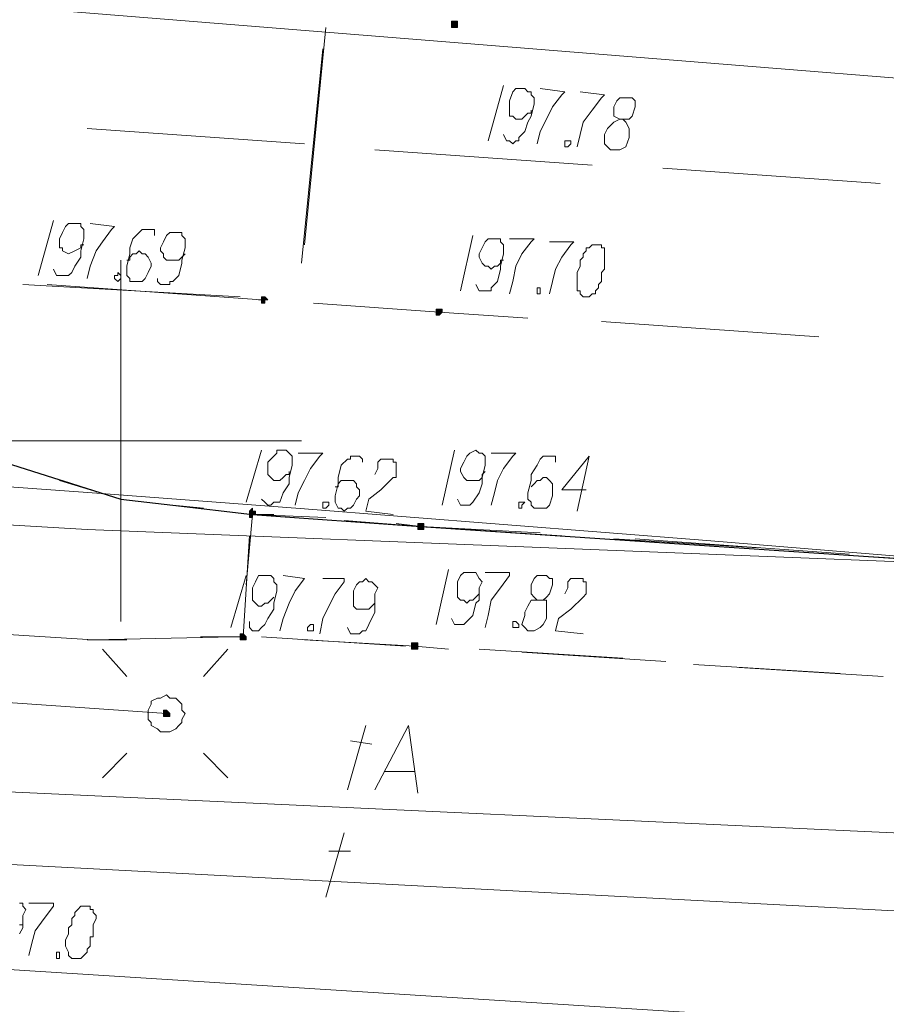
# Model space of a CAD drawing. Header units: metres. Extents: x 7431553 to 7432401, y 5544342 to 5544539.
# Tile 153 of 180: x 7432199 to 7432211, y 5544492 to 5544506. Entities that reach past the tile are written whole.
import ezdxf

# ---------------------------------------------------------------- set-up
doc = ezdxf.new("R2010")
doc.units = ezdxf.units.M
doc.header["$MEASUREMENT"] = 0
doc.layers.add('BG-PR90-PB-PZT-PZT01_2026_04_14$0$MAPA DCP', color=7, linetype='Continuous', lineweight=0)
doc.layers.add('PRIMETECH_XREF', color=7, linetype='Continuous', lineweight=5)

# ---------------------------------------------------------------- blocks, each defined once
blk = doc.blocks.new('BG-PR90-PB-PZT-PZT01_2026_04_14$0$Naddrwiną2025_v2klauzulap')
at = {"layer": 'BG-PR90-PB-PZT-PZT01_2026_04_14$0$MAPA DCP', "linetype": 'Continuous', "lineweight": 0, "transparency": 33554559}
for points in [[(7431656.587, 5544618.788), (7431656.587, 5544618.788), (7431656.587, 5544618.788), (7431656.63, 5544618.788), (7431656.63, 5544618.788), (7431656.63, 5544618.83), (7431656.63, 5544618.83), (7431656.63, 5544618.83), (7431656.63, 5544618.83), (7431656.63, 5544618.873), (7431656.587, 5544618.873), (7431656.587, 5544618.873), (7431656.587, 5544618.873), (7431656.587, 5544618.873), (7431656.545, 5544618.873), (7431656.545, 5544618.873), (7431656.545, 5544618.83), (7431656.545, 5544618.83), (7431656.545, 5544618.83), (7431656.545, 5544618.83), (7431656.545, 5544618.788), (7431656.545, 5544618.788), (7431656.545, 5544618.788)], [(7431660.567, 5544618.576), (7431660.567, 5544618.576), (7431660.567, 5544618.576), (7431660.609, 5544618.576), (7431660.609, 5544618.576), (7431660.609, 5544618.576), (7431660.609, 5544618.619), (7431660.609, 5544618.619), (7431660.609, 5544618.619), (7431660.609, 5544618.619), (7431660.567, 5544618.661), (7431660.567, 5544618.661), (7431660.567, 5544618.661), (7431660.567, 5544618.661), (7431660.524, 5544618.661), (7431660.524, 5544618.619), (7431660.524, 5544618.619), (7431660.524, 5544618.619), (7431660.524, 5544618.619), (7431660.524, 5544618.576), (7431660.524, 5544618.576), (7431660.524, 5544618.576), (7431660.524, 5544618.576)], [(7431663.53, 5544618.322), (7431663.53, 5544618.322), (7431663.53, 5544618.322), (7431663.572, 5544618.322), (7431663.572, 5544618.322), (7431663.572, 5544618.365), (7431663.572, 5544618.365), (7431663.572, 5544618.365), (7431663.572, 5544618.365), (7431663.572, 5544618.407), (7431663.53, 5544618.407), (7431663.53, 5544618.407), (7431663.53, 5544618.407), (7431663.53, 5544618.407), (7431663.488, 5544618.407), (7431663.488, 5544618.407), (7431663.488, 5544618.365), (7431663.488, 5544618.365), (7431663.488, 5544618.365), (7431663.488, 5544618.365), (7431663.488, 5544618.322), (7431663.488, 5544618.322), (7431663.488, 5544618.322)], [(7431665.181, 5544618.238), (7431665.181, 5544618.238), (7431665.181, 5544618.238), (7431665.223, 5544618.238), (7431665.223, 5544618.238), (7431665.223, 5544618.28), (7431665.223, 5544618.28), (7431665.223, 5544618.28), (7431665.223, 5544618.28), (7431665.223, 5544618.322), (7431665.181, 5544618.322), (7431665.181, 5544618.322), (7431665.181, 5544618.322), (7431665.181, 5544618.322), (7431665.139, 5544618.322), (7431665.139, 5544618.322), (7431665.139, 5544618.28), (7431665.139, 5544618.28), (7431665.139, 5544618.28), (7431665.139, 5544618.28), (7431665.139, 5544618.238), (7431665.139, 5544618.238), (7431665.139, 5544618.238)], [(7431660.397, 5544616.121), (7431660.397, 5544616.163), (7431660.44, 5544616.163), (7431660.44, 5544616.163), (7431660.44, 5544616.163), (7431660.44, 5544616.206), (7431660.44, 5544616.206), (7431660.44, 5544616.206), (7431660.44, 5544616.206), (7431660.397, 5544616.206), (7431660.397, 5544616.248), (7431660.397, 5544616.248), (7431660.397, 5544616.248), (7431660.355, 5544616.206), (7431660.355, 5544616.206), (7431660.355, 5544616.206), (7431660.355, 5544616.206), (7431660.355, 5544616.206), (7431660.355, 5544616.163), (7431660.355, 5544616.163), (7431660.355, 5544616.163), (7431660.355, 5544616.163), (7431660.397, 5544616.163), (7431660.397, 5544616.163)], [(7431663.361, 5544615.994), (7431663.361, 5544615.994), (7431663.361, 5544615.994), (7431663.361, 5544615.994), (7431663.361, 5544615.994), (7431663.403, 5544615.994), (7431663.403, 5544616.036), (7431663.403, 5544616.036), (7431663.361, 5544616.036), (7431663.361, 5544616.036), (7431663.361, 5544616.079), (7431663.361, 5544616.079), (7431663.361, 5544616.079), (7431663.318, 5544616.079), (7431663.318, 5544616.079), (7431663.318, 5544616.036), (7431663.318, 5544616.036), (7431663.318, 5544616.036), (7431663.276, 5544616.036), (7431663.318, 5544615.994), (7431663.318, 5544615.994), (7431663.318, 5544615.994), (7431663.318, 5544615.994), (7431663.318, 5544615.994), (7431663.318, 5544615.994)], [(7431665.054, 5544615.867), (7431665.054, 5544615.867), (7431665.096, 5544615.867), (7431665.096, 5544615.867), (7431665.096, 5544615.867), (7431665.096, 5544615.867), (7431665.096, 5544615.909), (7431665.096, 5544615.909), (7431665.096, 5544615.909), (7431665.096, 5544615.909), (7431665.096, 5544615.952), (7431665.054, 5544615.952), (7431665.054, 5544615.952), (7431665.054, 5544615.952), (7431665.054, 5544615.952), (7431665.012, 5544615.909), (7431665.012, 5544615.909), (7431665.012, 5544615.909), (7431665.012, 5544615.909), (7431665.012, 5544615.867), (7431665.012, 5544615.867), (7431665.012, 5544615.867)], [(7431666.07, 5544614.851), (7431666.07, 5544614.851), (7431666.07, 5544614.851), (7431666.07, 5544614.851), (7431666.112, 5544614.893), (7431666.112, 5544614.893), (7431666.112, 5544614.893), (7431666.112, 5544614.893), (7431666.155, 5544614.893), (7431666.155, 5544614.851), (7431666.155, 5544614.851), (7431666.155, 5544614.851), (7431666.155, 5544614.851), (7431666.155, 5544614.809), (7431666.155, 5544614.809), (7431666.155, 5544614.809), (7431666.155, 5544614.809), (7431666.155, 5544614.809), (7431666.112, 5544614.809), (7431666.112, 5544614.809), (7431666.112, 5544614.809), (7431666.112, 5544614.809), (7431666.07, 5544614.809), (7431666.07, 5544614.809), (7431666.07, 5544614.809)]]:
    blk.add_hatch(color=256, dxfattribs=at).paths.add_polyline_path(points)
at = {"layer": 'BG-PR90-PB-PZT-PZT01_2026_04_14$0$MAPA DCP', "color": 24, "linetype": 'Continuous', "lineweight": 18, "true_color": 0x9a3300, "transparency": 33554687}
for points in [[(7431660.778, 5544688.384), (7431658.492, 5544639.362), (7431656.037, 5544608.924), (7431653.92, 5544589.197)], [(7431658.577, 5544621.709), (7431658.789, 5544624.715)], [(7431658.323, 5544617.73), (7431658.535, 5544620.735)], [(7431658.027, 5544613.75), (7431658.238, 5544616.756)]]:
    blk.add_lwpolyline(points, dxfattribs=at)
at = {"layer": 'BG-PR90-PB-PZT-PZT01_2026_04_14$0$MAPA DCP', "color": 5, "linetype": 'Continuous', "lineweight": 18, "transparency": 33554687}
blk.add_lwpolyline([(7431667.552, 5544687.368), (7431667.467, 5544685.675), (7431667.086, 5544680.214), (7431666.536, 5544672.213), (7431665.689, 5544659.216), (7431665.35, 5544655.025), (7431664.842, 5544644.4), (7431664.461, 5544637.161), (7431664.123, 5544627.678), (7431663.572, 5544613.75), (7431663.445, 5544611.634), (7431663.953, 5544603.717), (7431664.419, 5544597.113), (7431664.123, 5544596.986), (7431663.361, 5544597.113), (7431664.461, 5544596.859), (7431664.885, 5544590.213), (7431663.742, 5544579.757), (7431661.456, 5544559.733)], dxfattribs=at)
at = {"layer": 'BG-PR90-PB-PZT-PZT01_2026_04_14$0$MAPA DCP', "linetype": 'Continuous', "lineweight": 25, "transparency": 33554687}
for points in [[(7431663.361, 5544616.036), (7431663.53, 5544618.365), (7431664.842, 5544637.965), (7431665.308, 5544644.357), (7431666.239, 5544658.327), (7431666.747, 5544665.778), (7431668.229, 5544687.241)], [(7431657.476, 5544553.341), (7431658.873, 5544560.241), (7431659.551, 5544564.136), (7431659.974, 5544568.157), (7431660.101, 5544569.046), (7431660.778, 5544579.164), (7431660.905, 5544581.196), (7431660.948, 5544583.186), (7431660.863, 5544585.218), (7431660.567, 5544588.181), (7431659.72, 5544593.092), (7431659.297, 5544595.928), (7431659.17, 5544597.621), (7431659.17, 5544600.161), (7431659.254, 5544601.685), (7431659.551, 5544602.913), (7431660.736, 5544606.596), (7431663.149, 5544614.216), (7431663.234, 5544614.936), (7431663.361, 5544616.036)]]:
    blk.add_lwpolyline(points, dxfattribs=at)
at = {"layer": 'BG-PR90-PB-PZT-PZT01_2026_04_14$0$MAPA DCP', "color": 1, "linetype": 'Continuous', "lineweight": 18, "transparency": 33554687}
for points in [[(7431664.969, 5544543.477), (7431664.165, 5544543.562), (7431664.292, 5544545.086), (7431664.377, 5544547.118), (7431665.52, 5544566.803), (7431666.451, 5544577.174), (7431665.901, 5544582.466), (7431667.128, 5544586.784), (7431667.382, 5544591.737), (7431668.017, 5544609.178), (7431669.414, 5544635.806), (7431670.727, 5544637.753), (7431670.557, 5544639.489), (7431669.838, 5544641.055), (7431671.15, 5544669.461), (7431672.081, 5544686.648)], [(7431635.971, 5544534.926), (7431643.803, 5544535.137), (7431645.115, 5544536.238), (7431659.889, 5544534.375), (7431661.202, 5544534.079), (7431662.218, 5544548.218), (7431665.435, 5544548.049), (7431666.747, 5544564.686), (7431668.483, 5544589.07), (7431669.626, 5544612.226), (7431671.362, 5544639.743), (7431672.589, 5544663.238), (7431673.902, 5544686.394)], [(7431664.334, 5544568.115), (7431666.028, 5544567.988), (7431667.34, 5544590.171), (7431664.546, 5544590.382), (7431665.647, 5544596.14), (7431665.308, 5544603.209), (7431666.112, 5544614.851)]]:
    blk.add_lwpolyline(points, dxfattribs=at)
at = {"layer": 'BG-PR90-PB-PZT-PZT01_2026_04_14$0$MAPA DCP', "color": 30, "linetype": 'Continuous', "lineweight": 18, "true_color": 0xff6500, "transparency": 33554687}
for points in [[(7431664.885, 5544546.059), (7431664.377, 5544547.118), (7431665.52, 5544566.803), (7431666.451, 5544577.174), (7431665.901, 5544582.466), (7431667.128, 5544586.784), (7431667.382, 5544591.737), (7431668.017, 5544609.178), (7431669.414, 5544635.806), (7431670.727, 5544637.753), (7431670.557, 5544639.489), (7431669.838, 5544641.055), (7431671.15, 5544669.461), (7431672.081, 5544686.648)], [(7431666.112, 5544589.282), (7431668.906, 5544649.564)], [(7431667.171, 5544617.73), (7431666.282, 5544618.195), (7431667.213, 5544618.322)], [(7431666.917, 5544617.857), (7431666.917, 5544618.28)], [(7431666.493, 5544617.391), (7431666.536, 5544617.687)], [(7431667.171, 5544617.349), (7431666.282, 5544617.603)], [(7431668.017, 5544617.095), (7431668.017, 5544617.391)], [(7431668.652, 5544617.052), (7431667.763, 5544617.306)]]:
    blk.add_lwpolyline(points, dxfattribs=at)
at = {"layer": 'BG-PR90-PB-PZT-PZT01_2026_04_14$0$MAPA DCP', "linetype": 'Continuous', "lineweight": 18, "transparency": 33554687}
for points in [[(7431663.911, 5544624.037), (7431664.038, 5544626.027)], [(7431665.477, 5544622.767), (7431665.604, 5544624.757)], [(7431663.699, 5544621.328), (7431663.911, 5544624.291)], [(7431665.562, 5544624.164), (7431665.435, 5544622.132)], [(7431660.905, 5544623.868), (7431660.694, 5544620.862)], [(7431663.699, 5544621.032), (7431663.826, 5544623.021)], [(7431665.266, 5544619.762), (7431665.393, 5544621.751)], [(7431665.35, 5544621.159), (7431665.223, 5544619.169)], [(7431663.445, 5544617.306), (7431663.53, 5544618.365), (7431663.657, 5544620.312)], [(7431663.488, 5544618.026), (7431663.53, 5544618.365), (7431663.615, 5544620.016)], [(7431660.651, 5544619.846), (7431660.567, 5544618.619), (7431660.44, 5544616.883)], [(7431665.096, 5544616.756), (7431665.181, 5544618.28), (7431665.223, 5544618.746)], [(7431665.181, 5544618.153), (7431665.054, 5544616.163)], [(7431659.635, 5544616.756), (7431656.63, 5544617.052)], [(7431656.926, 5544617.01), (7431659.889, 5544616.714)], [(7431664.334, 5544615.952), (7431663.361, 5544616.036), (7431663.403, 5544617.052)], [(7431662.345, 5544616.714), (7431662.345, 5544611.676)], [(7431662.895, 5544613.369), (7431663.149, 5544614.216), (7431663.234, 5544614.936), (7431663.361, 5544616.036), (7431663.361, 5544616.333)], [(7431660.397, 5544616.163), (7431660.186, 5544613.2)], [(7431663.657, 5544615.994), (7431665.054, 5544615.909), (7431665.054, 5544615.317)], [(7431660.355, 5544615.867), (7431660.186, 5544612.861)], [(7431665.096, 5544613.75), (7431665.096, 5544613.835), (7431665.054, 5544615.782)], [(7431665.223, 5544615.698), (7431665.604, 5544615.359)], [(7431667.001, 5544615.698), (7431666.663, 5544615.359)], [(7431662.895, 5544613.412), (7431663.149, 5544614.216), (7431663.234, 5544614.936), (7431663.276, 5544615.359)], [(7431662.345, 5544614.216), (7431659.847, 5544614.216)], [(7431662.345, 5544614.216), (7431664.842, 5544614.216)], [(7431665.096, 5544614.301), (7431665.096, 5544613.835)], [(7431665.223, 5544613.962), (7431665.604, 5544614.301)], [(7431667.001, 5544613.962), (7431666.663, 5544614.301)], [(7431665.096, 5544613.835), (7431664.969, 5544611.845)]]:
    blk.add_lwpolyline(points, dxfattribs=at)
at = {"layer": 'BG-PR90-PB-PZT-PZT01_2026_04_14$0$MAPA DCP', "linetype": 'Continuous', "lineweight": 9, "transparency": 33554687}
for points in [[(7431657.9, 5544621.116), (7431657.9, 5544621.243), (7431657.857, 5544621.286), (7431657.73, 5544621.328), (7431657.646, 5544621.328), (7431657.603, 5544621.286), (7431657.603, 5544621.243), (7431657.603, 5544621.201), (7431657.603, 5544621.116), (7431657.646, 5544621.074), (7431657.73, 5544621.032), (7431657.815, 5544621.032), (7431657.857, 5544621.032), (7431657.9, 5544621.116), (7431657.942, 5544621.032), (7431658.027, 5544620.947), (7431658.111, 5544620.905), (7431658.238, 5544620.905), (7431658.281, 5544620.947), (7431658.323, 5544620.989), (7431658.323, 5544621.032), (7431658.323, 5544621.116), (7431658.281, 5544621.201), (7431658.154, 5544621.243), (7431658.111, 5544621.243), (7431658.027, 5544621.243), (7431657.942, 5544621.201), (7431657.9, 5544621.159)], [(7431657.519, 5544620.566), (7431657.561, 5544620.905), (7431657.603, 5544620.862), (7431657.773, 5544620.735), (7431657.942, 5544620.608), (7431658.111, 5544620.566), (7431658.281, 5544620.524)], [(7431663.022, 5544620.651), (7431663.022, 5544620.312), (7431662.556, 5544620.693), (7431663.318, 5544620.524)], [(7431664.461, 5544620.354), (7431664.377, 5544620.397), (7431664.292, 5544620.397), (7431664.25, 5544620.439), (7431664.25, 5544620.481), (7431664.25, 5544620.524), (7431664.25, 5544620.566), (7431664.25, 5544620.608), (7431664.292, 5544620.608), (7431664.292, 5544620.651), (7431664.334, 5544620.651), (7431664.377, 5544620.651), (7431664.419, 5544620.651), (7431664.461, 5544620.651), (7431664.504, 5544620.608), (7431664.673, 5544620.439), (7431664.8, 5544620.27), (7431664.969, 5544620.227), (7431665.012, 5544620.608)], [(7431659.593, 5544620.143), (7431659.593, 5544620.481), (7431659.635, 5544620.439), (7431659.805, 5544620.312), (7431659.974, 5544620.227), (7431660.143, 5544620.185), (7431660.313, 5544620.143)], [(7431657.476, 5544620.016), (7431657.519, 5544620.354), (7431657.561, 5544620.312), (7431657.73, 5544620.185), (7431657.9, 5544620.1), (7431658.069, 5544620.016), (7431658.238, 5544619.973)], [(7431662.641, 5544620.227), (7431662.556, 5544620.227), (7431662.556, 5544620.058), (7431662.599, 5544620.016), (7431662.683, 5544619.973), (7431662.81, 5544619.889), (7431662.895, 5544619.889), (7431663.064, 5544619.846), (7431663.149, 5544619.846), (7431663.191, 5544619.889), (7431663.234, 5544619.889), (7431663.276, 5544619.931), (7431663.276, 5544619.973), (7431663.276, 5544620.016), (7431663.276, 5544620.058), (7431663.276, 5544620.1), (7431663.234, 5544620.143), (7431663.107, 5544620.185), (7431663.064, 5544620.185), (7431663.022, 5544620.185), (7431662.937, 5544620.185), (7431662.895, 5544620.143), (7431662.853, 5544620.1), (7431662.853, 5544620.058), (7431662.895, 5544620.016), (7431662.895, 5544619.973), (7431662.937, 5544619.931), (7431662.98, 5544619.889)], [(7431664.546, 5544619.973), (7431664.546, 5544620.058), (7431664.504, 5544620.1), (7431664.461, 5544620.143), (7431664.334, 5544620.185), (7431664.25, 5544620.185), (7431664.25, 5544620.143), (7431664.207, 5544620.1), (7431664.207, 5544620.058), (7431664.207, 5544619.973), (7431664.25, 5544619.931), (7431664.334, 5544619.889), (7431664.377, 5544619.889), (7431664.461, 5544619.889), (7431664.504, 5544619.931), (7431664.546, 5544619.973), (7431664.546, 5544619.889), (7431664.631, 5544619.846), (7431664.715, 5544619.804), (7431664.758, 5544619.804), (7431664.885, 5544619.762), (7431664.927, 5544619.804), (7431664.969, 5544619.846), (7431664.969, 5544619.931), (7431664.927, 5544620.016), (7431664.885, 5544620.058), (7431664.8, 5544620.1), (7431664.758, 5544620.1), (7431664.631, 5544620.1), (7431664.546, 5544620.1), (7431664.546, 5544620.016)], [(7431658.111, 5544619.508), (7431658.196, 5544619.55), (7431658.196, 5544619.592), (7431658.238, 5544619.635), (7431658.196, 5544619.677), (7431658.196, 5544619.719), (7431658.154, 5544619.719), (7431658.069, 5544619.804), (7431657.942, 5544619.846), (7431657.857, 5544619.889), (7431657.688, 5544619.931), (7431657.603, 5544619.931), (7431657.561, 5544619.889), (7431657.519, 5544619.889), (7431657.519, 5544619.846), (7431657.476, 5544619.804), (7431657.476, 5544619.762), (7431657.476, 5544619.719), (7431657.476, 5544619.677), (7431657.519, 5544619.635), (7431657.646, 5544619.592), (7431657.688, 5544619.592), (7431657.73, 5544619.592), (7431657.815, 5544619.592), (7431657.857, 5544619.592), (7431657.857, 5544619.635), (7431657.9, 5544619.677), (7431657.9, 5544619.719), (7431657.9, 5544619.762), (7431657.857, 5544619.804), (7431657.815, 5544619.846), (7431657.815, 5544619.889), (7431657.773, 5544619.889)], [(7431659.551, 5544619.592), (7431659.551, 5544619.931), (7431659.593, 5544619.889), (7431659.762, 5544619.762), (7431659.932, 5544619.677), (7431660.143, 5544619.635), (7431660.313, 5544619.592)], [(7431662.514, 5544619.338), (7431662.514, 5544619.677), (7431662.556, 5544619.635), (7431662.726, 5544619.508), (7431662.895, 5544619.423), (7431663.064, 5544619.381), (7431663.234, 5544619.338)], [(7431664.165, 5544619.254), (7431664.165, 5544619.592), (7431664.207, 5544619.592), (7431664.377, 5544619.465), (7431664.546, 5544619.338), (7431664.758, 5544619.296), (7431664.927, 5544619.254)], [(7431657.434, 5544619.508), (7431658.196, 5544619.296)], [(7431660.186, 5544619.127), (7431660.27, 5544619.169), (7431660.27, 5544619.338), (7431660.228, 5544619.338), (7431660.143, 5544619.423), (7431659.974, 5544619.465), (7431659.932, 5544619.465), (7431659.762, 5544619.508), (7431659.678, 5544619.508), (7431659.635, 5544619.508), (7431659.593, 5544619.465), (7431659.551, 5544619.465), (7431659.551, 5544619.423), (7431659.551, 5544619.381), (7431659.551, 5544619.338), (7431659.551, 5544619.296), (7431659.593, 5544619.254), (7431659.678, 5544619.211), (7431659.762, 5544619.169), (7431659.805, 5544619.169), (7431659.889, 5544619.211), (7431659.932, 5544619.254), (7431659.932, 5544619.296), (7431659.974, 5544619.338), (7431659.932, 5544619.381), (7431659.932, 5544619.423), (7431659.889, 5544619.465), (7431659.847, 5544619.465), (7431659.847, 5544619.508)], [(7431663.149, 5544618.873), (7431663.234, 5544618.915), (7431663.234, 5544619.042), (7431663.191, 5544619.084), (7431663.064, 5544619.169), (7431662.937, 5544619.211), (7431662.853, 5544619.211), (7431662.683, 5544619.254), (7431662.599, 5544619.254), (7431662.556, 5544619.254), (7431662.514, 5544619.211), (7431662.514, 5544619.169), (7431662.472, 5544619.127), (7431662.514, 5544619.042), (7431662.556, 5544619), (7431662.641, 5544618.957), (7431662.726, 5544618.915), (7431662.768, 5544618.915), (7431662.853, 5544618.957), (7431662.895, 5544619), (7431662.895, 5544619.042), (7431662.895, 5544619.084), (7431662.895, 5544619.127), (7431662.895, 5544619.169), (7431662.853, 5544619.211), (7431662.81, 5544619.211), (7431662.768, 5544619.254)], [(7431664.8, 5544618.788), (7431664.885, 5544618.83), (7431664.885, 5544618.957), (7431664.842, 5544619), (7431664.758, 5544619.084), (7431664.588, 5544619.127), (7431664.546, 5544619.169), (7431664.377, 5544619.169), (7431664.292, 5544619.211), (7431664.25, 5544619.169), (7431664.165, 5544619.127), (7431664.165, 5544619.084), (7431664.165, 5544619.042), (7431664.165, 5544619), (7431664.165, 5544618.957), (7431664.207, 5544618.915), (7431664.292, 5544618.873), (7431664.377, 5544618.873), (7431664.419, 5544618.873), (7431664.504, 5544618.873), (7431664.546, 5544618.915), (7431664.546, 5544618.957), (7431664.588, 5544619), (7431664.546, 5544619.042), (7431664.546, 5544619.084), (7431664.504, 5544619.127), (7431664.461, 5544619.169)], [(7431659.508, 5544619.084), (7431660.27, 5544618.915)], [(7431662.472, 5544618.83), (7431663.234, 5544618.661)], [(7431664.123, 5544618.746), (7431664.885, 5544618.576)], [(7431662.81, 5544617.73), (7431662.726, 5544617.772), (7431662.641, 5544617.772), (7431662.599, 5544617.814), (7431662.599, 5544617.857), (7431662.599, 5544617.899), (7431662.599, 5544617.941), (7431662.599, 5544617.984), (7431662.641, 5544617.984), (7431662.641, 5544618.026), (7431662.683, 5544618.026), (7431662.726, 5544618.026), (7431662.768, 5544618.026), (7431662.81, 5544618.026), (7431662.853, 5544618.026), (7431662.853, 5544617.984), (7431663.022, 5544617.814), (7431663.149, 5544617.645), (7431663.318, 5544617.603), (7431663.361, 5544617.984)], [(7431664.927, 5544617.349), (7431665.012, 5544617.391), (7431665.012, 5544617.518), (7431664.969, 5544617.56), (7431664.969, 5544617.603), (7431664.885, 5544617.645), (7431664.715, 5544617.73), (7431664.631, 5544617.73), (7431664.461, 5544617.73), (7431664.377, 5544617.772), (7431664.334, 5544617.73), (7431664.292, 5544617.687), (7431664.292, 5544617.645), (7431664.25, 5544617.603), (7431664.292, 5544617.56), (7431664.292, 5544617.518), (7431664.334, 5544617.476), (7431664.419, 5544617.433), (7431664.504, 5544617.433), (7431664.546, 5544617.433), (7431664.631, 5544617.433), (7431664.673, 5544617.476), (7431664.673, 5544617.518), (7431664.673, 5544617.56), (7431664.673, 5544617.603), (7431664.673, 5544617.645), (7431664.631, 5544617.687), (7431664.588, 5544617.73), (7431664.546, 5544617.73)], [(7431662.641, 5544617.56), (7431662.599, 5544617.56), (7431662.556, 5544617.518), (7431662.556, 5544617.391), (7431662.599, 5544617.391), (7431662.599, 5544617.349), (7431662.683, 5544617.264), (7431662.853, 5544617.222), (7431662.937, 5544617.222), (7431663.107, 5544617.179), (7431663.191, 5544617.179), (7431663.276, 5544617.222), (7431663.276, 5544617.264), (7431663.318, 5544617.306), (7431663.276, 5544617.349), (7431663.276, 5544617.391), (7431663.234, 5544617.433), (7431663.149, 5544617.476), (7431663.107, 5544617.518), (7431663.022, 5544617.518), (7431662.98, 5544617.476), (7431662.937, 5544617.476), (7431662.895, 5544617.433), (7431662.895, 5544617.391), (7431662.895, 5544617.349), (7431662.895, 5544617.306), (7431662.895, 5544617.264), (7431662.937, 5544617.222), (7431662.98, 5544617.222), (7431662.98, 5544617.179)], [(7431664.25, 5544617.01), (7431664.25, 5544617.306), (7431664.292, 5544617.306), (7431664.461, 5544617.179), (7431664.631, 5544617.095), (7431664.8, 5544617.01), (7431665.012, 5544616.968)], [(7431662.514, 5544616.671), (7431662.514, 5544617.01), (7431662.556, 5544616.968), (7431662.726, 5544616.841), (7431662.895, 5544616.756), (7431663.064, 5544616.671), (7431663.234, 5544616.629)], [(7431664.207, 5544616.46), (7431664.25, 5544616.756), (7431664.419, 5544616.629), (7431664.588, 5544616.544), (7431664.8, 5544616.46), (7431664.969, 5544616.417)], [(7431663.149, 5544616.163), (7431663.191, 5544616.206), (7431663.234, 5544616.248), (7431663.234, 5544616.29), (7431663.191, 5544616.333), (7431663.191, 5544616.375), (7431663.191, 5544616.417), (7431663.064, 5544616.46), (7431662.937, 5544616.544), (7431662.853, 5544616.544), (7431662.683, 5544616.587), (7431662.599, 5544616.587), (7431662.556, 5544616.587), (7431662.514, 5544616.544), (7431662.472, 5544616.502), (7431662.472, 5544616.417), (7431662.472, 5544616.375), (7431662.514, 5544616.375), (7431662.556, 5544616.333), (7431662.641, 5544616.248), (7431662.683, 5544616.248), (7431662.726, 5544616.248), (7431662.81, 5544616.248), (7431662.853, 5544616.29), (7431662.895, 5544616.333), (7431662.895, 5544616.375), (7431662.895, 5544616.417), (7431662.853, 5544616.46), (7431662.81, 5544616.502), (7431662.81, 5544616.544), (7431662.768, 5544616.544)], [(7431664.842, 5544615.994), (7431664.927, 5544615.994), (7431664.969, 5544616.036), (7431664.969, 5544616.121), (7431664.927, 5544616.163), (7431664.885, 5544616.206), (7431664.8, 5544616.248), (7431664.673, 5544616.333), (7431664.588, 5544616.333), (7431664.419, 5544616.375), (7431664.334, 5544616.375), (7431664.292, 5544616.333), (7431664.25, 5544616.333), (7431664.207, 5544616.29), (7431664.207, 5544616.248), (7431664.207, 5544616.206), (7431664.207, 5544616.163), (7431664.207, 5544616.121), (7431664.292, 5544616.079), (7431664.377, 5544616.036), (7431664.419, 5544616.036), (7431664.461, 5544616.036), (7431664.546, 5544616.036), (7431664.588, 5544616.079), (7431664.631, 5544616.121), (7431664.631, 5544616.163), (7431664.588, 5544616.206), (7431664.588, 5544616.248), (7431664.546, 5544616.29), (7431664.504, 5544616.333)], [(7431662.472, 5544616.163), (7431663.191, 5544615.952)], [(7431664.207, 5544615.952), (7431664.927, 5544615.74)], [(7431660.101, 5544614.724), (7431660.143, 5544614.724), (7431660.186, 5544614.766), (7431660.186, 5544614.893), (7431660.143, 5544614.893), (7431660.143, 5544614.936), (7431660.059, 5544615.02), (7431659.889, 5544615.063), (7431659.847, 5544615.063), (7431659.678, 5544615.105), (7431659.593, 5544615.105), (7431659.551, 5544615.105), (7431659.508, 5544615.063), (7431659.466, 5544615.063), (7431659.466, 5544615.02), (7431659.466, 5544614.978), (7431659.466, 5544614.936), (7431659.466, 5544614.893), (7431659.508, 5544614.851), (7431659.593, 5544614.809), (7431659.678, 5544614.766), (7431659.72, 5544614.766), (7431659.762, 5544614.809), (7431659.805, 5544614.809), (7431659.847, 5544614.851), (7431659.847, 5544614.893), (7431659.847, 5544614.936), (7431659.847, 5544614.978), (7431659.847, 5544615.02), (7431659.805, 5544615.063), (7431659.762, 5544615.105)], [(7431659.508, 5544614.682), (7431659.424, 5544614.682), (7431659.424, 5544614.512), (7431659.466, 5544614.47), (7431659.551, 5544614.385), (7431659.678, 5544614.343), (7431659.762, 5544614.343), (7431659.932, 5544614.301), (7431660.016, 5544614.301), (7431660.059, 5544614.301), (7431660.101, 5544614.343), (7431660.143, 5544614.343), (7431660.143, 5544614.385), (7431660.143, 5544614.428), (7431660.143, 5544614.47), (7431660.143, 5544614.512), (7431660.101, 5544614.555), (7431660.016, 5544614.597), (7431659.932, 5544614.639), (7431659.889, 5544614.639), (7431659.805, 5544614.597), (7431659.762, 5544614.555), (7431659.762, 5544614.512), (7431659.72, 5544614.47), (7431659.762, 5544614.428), (7431659.762, 5544614.385), (7431659.805, 5544614.343), (7431659.847, 5544614.343), (7431659.847, 5544614.301)], [(7431659.339, 5544613.793), (7431659.381, 5544614.131), (7431659.424, 5544614.089), (7431659.593, 5544613.962), (7431659.72, 5544613.877), (7431659.932, 5544613.793), (7431660.101, 5544613.75)], [(7431659.974, 5544613.285), (7431660.059, 5544613.327), (7431660.059, 5544613.496), (7431660.016, 5544613.539), (7431659.932, 5544613.581), (7431659.805, 5544613.666), (7431659.72, 5544613.666), (7431659.551, 5544613.708), (7431659.466, 5544613.708), (7431659.424, 5544613.708), (7431659.381, 5544613.666), (7431659.339, 5544613.666), (7431659.339, 5544613.623), (7431659.339, 5544613.581), (7431659.339, 5544613.539), (7431659.339, 5544613.496), (7431659.381, 5544613.454), (7431659.466, 5544613.412), (7431659.551, 5544613.369), (7431659.593, 5544613.369), (7431659.678, 5544613.369), (7431659.678, 5544613.412), (7431659.72, 5544613.412), (7431659.762, 5544613.496), (7431659.72, 5544613.581), (7431659.678, 5544613.666), (7431659.635, 5544613.666), (7431659.635, 5544613.708)], [(7431659.297, 5544613.285), (7431660.059, 5544613.073)]]:
    blk.add_lwpolyline(points, dxfattribs=at)
for points in [[(7431659.635, 5544620.82), (7431659.635, 5544620.735), (7431659.678, 5544620.693), (7431659.678, 5544620.651), (7431659.72, 5544620.651), (7431659.762, 5544620.608), (7431659.805, 5544620.608), (7431659.847, 5544620.566), (7431659.889, 5544620.566), (7431659.932, 5544620.566), (7431660.016, 5544620.524), (7431660.101, 5544620.524), (7431660.143, 5544620.524), (7431660.186, 5544620.524), (7431660.27, 5544620.524), (7431660.27, 5544620.566), (7431660.313, 5544620.566), (7431660.355, 5544620.608), (7431660.355, 5544620.651), (7431660.355, 5544620.693), (7431660.313, 5544620.735), (7431660.313, 5544620.778), (7431660.27, 5544620.778), (7431660.228, 5544620.82), (7431660.186, 5544620.82), (7431660.143, 5544620.862), (7431660.101, 5544620.862), (7431660.059, 5544620.862), (7431660.016, 5544620.862), (7431659.974, 5544620.905), (7431659.932, 5544620.905), (7431659.889, 5544620.905), (7431659.847, 5544620.905), (7431659.805, 5544620.905), (7431659.762, 5544620.905), (7431659.72, 5544620.905), (7431659.678, 5544620.905), (7431659.678, 5544620.862), (7431659.635, 5544620.862)], [(7431658.196, 5544620.397), (7431658.196, 5544620.439), (7431658.238, 5544620.439), (7431658.281, 5544620.397), (7431658.281, 5544620.354), (7431658.238, 5544620.354), (7431658.196, 5544620.354)], [(7431660.228, 5544619.973), (7431660.228, 5544620.016), (7431660.313, 5544620.016), (7431660.313, 5544619.973), (7431660.27, 5544619.973)], [(7431663.191, 5544619.719), (7431663.191, 5544619.804), (7431663.234, 5544619.762), (7431663.276, 5544619.762), (7431663.276, 5544619.719), (7431663.234, 5544619.719)], [(7431664.842, 5544619.677), (7431664.885, 5544619.719), (7431664.927, 5544619.719), (7431664.927, 5544619.635), (7431664.885, 5544619.635), (7431664.842, 5544619.635)], [(7431663.191, 5544617.052), (7431663.191, 5544617.095), (7431663.234, 5544617.095), (7431663.276, 5544617.052), (7431663.276, 5544617.01), (7431663.234, 5544617.01), (7431663.191, 5544617.01)], [(7431664.885, 5544616.841), (7431664.885, 5544616.883), (7431664.969, 5544616.883), (7431664.969, 5544616.798), (7431664.927, 5544616.798)], [(7431660.016, 5544614.174), (7431660.059, 5544614.216), (7431660.101, 5544614.216), (7431660.143, 5544614.174), (7431660.101, 5544614.131), (7431660.059, 5544614.131), (7431660.059, 5544614.174)]]:
    blk.add_lwpolyline(points, close=True, dxfattribs=at)
at = {"layer": 'BG-PR90-PB-PZT-PZT01_2026_04_14$0$MAPA DCP', "linetype": 'Continuous', "lineweight": 0, "transparency": 33554687}
for points in [[(7431656.587, 5544618.788), (7431656.587, 5544618.788), (7431656.587, 5544618.788), (7431656.63, 5544618.788), (7431656.63, 5544618.788), (7431656.63, 5544618.83), (7431656.63, 5544618.83), (7431656.63, 5544618.83), (7431656.63, 5544618.83), (7431656.63, 5544618.873), (7431656.587, 5544618.873), (7431656.587, 5544618.873), (7431656.587, 5544618.873), (7431656.587, 5544618.873), (7431656.545, 5544618.873), (7431656.545, 5544618.873), (7431656.545, 5544618.83), (7431656.545, 5544618.83), (7431656.545, 5544618.83), (7431656.545, 5544618.83), (7431656.545, 5544618.788), (7431656.545, 5544618.788), (7431656.545, 5544618.788)], [(7431660.567, 5544618.576), (7431660.567, 5544618.576), (7431660.567, 5544618.576), (7431660.609, 5544618.576), (7431660.609, 5544618.576), (7431660.609, 5544618.576), (7431660.609, 5544618.619), (7431660.609, 5544618.619), (7431660.609, 5544618.619), (7431660.609, 5544618.619), (7431660.567, 5544618.661), (7431660.567, 5544618.661), (7431660.567, 5544618.661), (7431660.567, 5544618.661), (7431660.524, 5544618.661), (7431660.524, 5544618.619), (7431660.524, 5544618.619), (7431660.524, 5544618.619), (7431660.524, 5544618.619), (7431660.524, 5544618.576), (7431660.524, 5544618.576), (7431660.524, 5544618.576), (7431660.524, 5544618.576)], [(7431663.53, 5544618.322), (7431663.53, 5544618.322), (7431663.53, 5544618.322), (7431663.572, 5544618.322), (7431663.572, 5544618.322), (7431663.572, 5544618.365), (7431663.572, 5544618.365), (7431663.572, 5544618.365), (7431663.572, 5544618.365), (7431663.572, 5544618.407), (7431663.53, 5544618.407), (7431663.53, 5544618.407), (7431663.53, 5544618.407), (7431663.53, 5544618.407), (7431663.488, 5544618.407), (7431663.488, 5544618.407), (7431663.488, 5544618.365), (7431663.488, 5544618.365), (7431663.488, 5544618.365), (7431663.488, 5544618.365), (7431663.488, 5544618.322), (7431663.488, 5544618.322), (7431663.488, 5544618.322)], [(7431665.181, 5544618.238), (7431665.181, 5544618.238), (7431665.181, 5544618.238), (7431665.223, 5544618.238), (7431665.223, 5544618.238), (7431665.223, 5544618.28), (7431665.223, 5544618.28), (7431665.223, 5544618.28), (7431665.223, 5544618.28), (7431665.223, 5544618.322), (7431665.181, 5544618.322), (7431665.181, 5544618.322), (7431665.181, 5544618.322), (7431665.181, 5544618.322), (7431665.139, 5544618.322), (7431665.139, 5544618.322), (7431665.139, 5544618.28), (7431665.139, 5544618.28), (7431665.139, 5544618.28), (7431665.139, 5544618.28), (7431665.139, 5544618.238), (7431665.139, 5544618.238), (7431665.139, 5544618.238)], [(7431660.397, 5544616.121), (7431660.397, 5544616.163), (7431660.44, 5544616.163), (7431660.44, 5544616.163), (7431660.44, 5544616.163), (7431660.44, 5544616.206), (7431660.44, 5544616.206), (7431660.44, 5544616.206), (7431660.44, 5544616.206), (7431660.397, 5544616.206), (7431660.397, 5544616.248), (7431660.397, 5544616.248), (7431660.397, 5544616.248), (7431660.355, 5544616.206), (7431660.355, 5544616.206), (7431660.355, 5544616.206), (7431660.355, 5544616.206), (7431660.355, 5544616.206), (7431660.355, 5544616.163), (7431660.355, 5544616.163), (7431660.355, 5544616.163), (7431660.355, 5544616.163), (7431660.397, 5544616.163)], [(7431663.361, 5544615.994), (7431663.361, 5544615.994), (7431663.361, 5544615.994), (7431663.361, 5544615.994), (7431663.361, 5544615.994), (7431663.403, 5544615.994), (7431663.403, 5544616.036), (7431663.403, 5544616.036), (7431663.361, 5544616.036), (7431663.361, 5544616.036), (7431663.361, 5544616.079), (7431663.361, 5544616.079), (7431663.361, 5544616.079), (7431663.318, 5544616.079), (7431663.318, 5544616.079), (7431663.318, 5544616.036), (7431663.318, 5544616.036), (7431663.318, 5544616.036), (7431663.276, 5544616.036), (7431663.318, 5544615.994), (7431663.318, 5544615.994), (7431663.318, 5544615.994), (7431663.318, 5544615.994), (7431663.318, 5544615.994)], [(7431665.054, 5544615.867), (7431665.054, 5544615.867), (7431665.096, 5544615.867), (7431665.096, 5544615.867), (7431665.096, 5544615.867), (7431665.096, 5544615.867), (7431665.096, 5544615.909), (7431665.096, 5544615.909), (7431665.096, 5544615.909), (7431665.096, 5544615.909), (7431665.096, 5544615.952), (7431665.054, 5544615.952), (7431665.054, 5544615.952), (7431665.054, 5544615.952), (7431665.054, 5544615.952), (7431665.012, 5544615.909), (7431665.012, 5544615.909), (7431665.012, 5544615.909), (7431665.012, 5544615.909), (7431665.012, 5544615.867), (7431665.012, 5544615.867), (7431665.012, 5544615.867), (7431665.054, 5544615.867)], [(7431666.07, 5544614.851), (7431666.07, 5544614.851), (7431666.07, 5544614.851), (7431666.07, 5544614.851), (7431666.112, 5544614.893), (7431666.112, 5544614.893), (7431666.112, 5544614.893), (7431666.112, 5544614.893), (7431666.155, 5544614.893), (7431666.155, 5544614.851), (7431666.155, 5544614.851), (7431666.155, 5544614.851), (7431666.155, 5544614.851), (7431666.155, 5544614.809), (7431666.155, 5544614.809), (7431666.155, 5544614.809), (7431666.155, 5544614.809), (7431666.155, 5544614.809), (7431666.112, 5544614.809), (7431666.112, 5544614.809), (7431666.112, 5544614.809), (7431666.112, 5544614.809), (7431666.07, 5544614.809), (7431666.07, 5544614.809)]]:
    blk.add_lwpolyline(points, close=True, dxfattribs=at)
at = {"layer": 'BG-PR90-PB-PZT-PZT01_2026_04_14$0$MAPA DCP', "linetype": 'Continuous', "lineweight": 18, "transparency": 33554687}
blk.add_lwpolyline([(7431665.858, 5544614.851), (7431665.901, 5544614.893), (7431665.901, 5544614.978), (7431665.943, 5544615.02), (7431665.985, 5544615.063), (7431666.07, 5544615.063), (7431666.112, 5544615.105), (7431666.197, 5544615.063), (7431666.239, 5544615.063), (7431666.282, 5544615.02), (7431666.324, 5544614.978), (7431666.366, 5544614.893), (7431666.366, 5544614.851), (7431666.366, 5544614.766), (7431666.324, 5544614.724), (7431666.282, 5544614.639), (7431666.239, 5544614.639), (7431666.197, 5544614.597), (7431666.112, 5544614.597), (7431666.07, 5544614.597), (7431665.985, 5544614.639), (7431665.943, 5544614.639), (7431665.901, 5544614.724), (7431665.901, 5544614.766)], close=True, dxfattribs=at)
at = {"layer": 'BG-PR90-PB-PZT-PZT01_2026_04_14$0$MAPA DCP', "color": 1, "linetype": 'Continuous', "lineweight": 9, "transparency": 33554687}
for points in [[(7431668.779, 5544613.75), (7431668.779, 5544613.666), (7431668.822, 5544613.623), (7431668.864, 5544613.581), (7431668.906, 5544613.581), (7431668.949, 5544613.539), (7431668.991, 5544613.539), (7431669.033, 5544613.539), (7431669.076, 5544613.496), (7431669.16, 5544613.496), (7431669.245, 5544613.454), (7431669.287, 5544613.454), (7431669.33, 5544613.454), (7431669.414, 5544613.496), (7431669.457, 5544613.496), (7431669.499, 5544613.539), (7431669.499, 5544613.581), (7431669.499, 5544613.623), (7431669.499, 5544613.666), (7431669.457, 5544613.708), (7431669.414, 5544613.75), (7431669.372, 5544613.75), (7431669.33, 5544613.793), (7431669.287, 5544613.793), (7431669.245, 5544613.793), (7431669.203, 5544613.793), (7431669.203, 5544613.835), (7431669.16, 5544613.835), (7431669.118, 5544613.835), (7431669.076, 5544613.835), (7431669.033, 5544613.835), (7431668.949, 5544613.877), (7431668.906, 5544613.877), (7431668.864, 5544613.835), (7431668.822, 5544613.835), (7431668.822, 5544613.793), (7431668.779, 5544613.793)], [(7431669.414, 5544613.327), (7431669.414, 5544613.369), (7431669.499, 5544613.369), (7431669.499, 5544613.327), (7431669.457, 5544613.327)]]:
    blk.add_lwpolyline(points, close=True, dxfattribs=at)
for points in [[(7431668.737, 5544612.946), (7431668.737, 5544613.285), (7431668.779, 5544613.285), (7431668.949, 5544613.158), (7431669.118, 5544613.031), (7431669.287, 5544612.988), (7431669.457, 5544612.946)], [(7431669.16, 5544612.819), (7431669.076, 5544612.861), (7431668.906, 5544612.861), (7431668.822, 5544612.904), (7431668.779, 5544612.861), (7431668.737, 5544612.861), (7431668.737, 5544612.819)], [(7431669.033, 5544612.819), (7431669.033, 5544612.861), (7431668.991, 5544612.861)]]:
    blk.add_lwpolyline(points, dxfattribs=at)
at = {"layer": 'BG-PR90-PB-PZT-PZT01_2026_04_14$0$MAPA DCP', "color": 5, "linetype": 'Continuous', "lineweight": 18, "transparency": 33554687}
blk.add_arc((7433022.765, 5544513.014), 1363.431, 172.854498, 180.436605, dxfattribs=at)
blk = doc.blocks.new('BG-PR90-PB-PZT-PZT01_2026_04_14')
at = {"layer": 'BG-PR90-PB-PZT-PZT01_2026_04_14$0$MAPA DCP', "rotation": 270}
blk.add_blockref('BG-PR90-PB-PZT-PZT01_2026_04_14$0$Naddrwiną2025_v2klauzulap', (1887585.788, 12976162.34), dxfattribs=at)

msp = doc.modelspace()

# ---------------------------------------------------------------- block references
at = {"layer": 'PRIMETECH_XREF', "linetype": 'Continuous', "lineweight": 0, "rotation": 360}
msp.add_blockref('BG-PR90-PB-PZT-PZT01_2026_04_14', (0, 0), dxfattribs=at)

doc.saveas('drawing.dxf')
